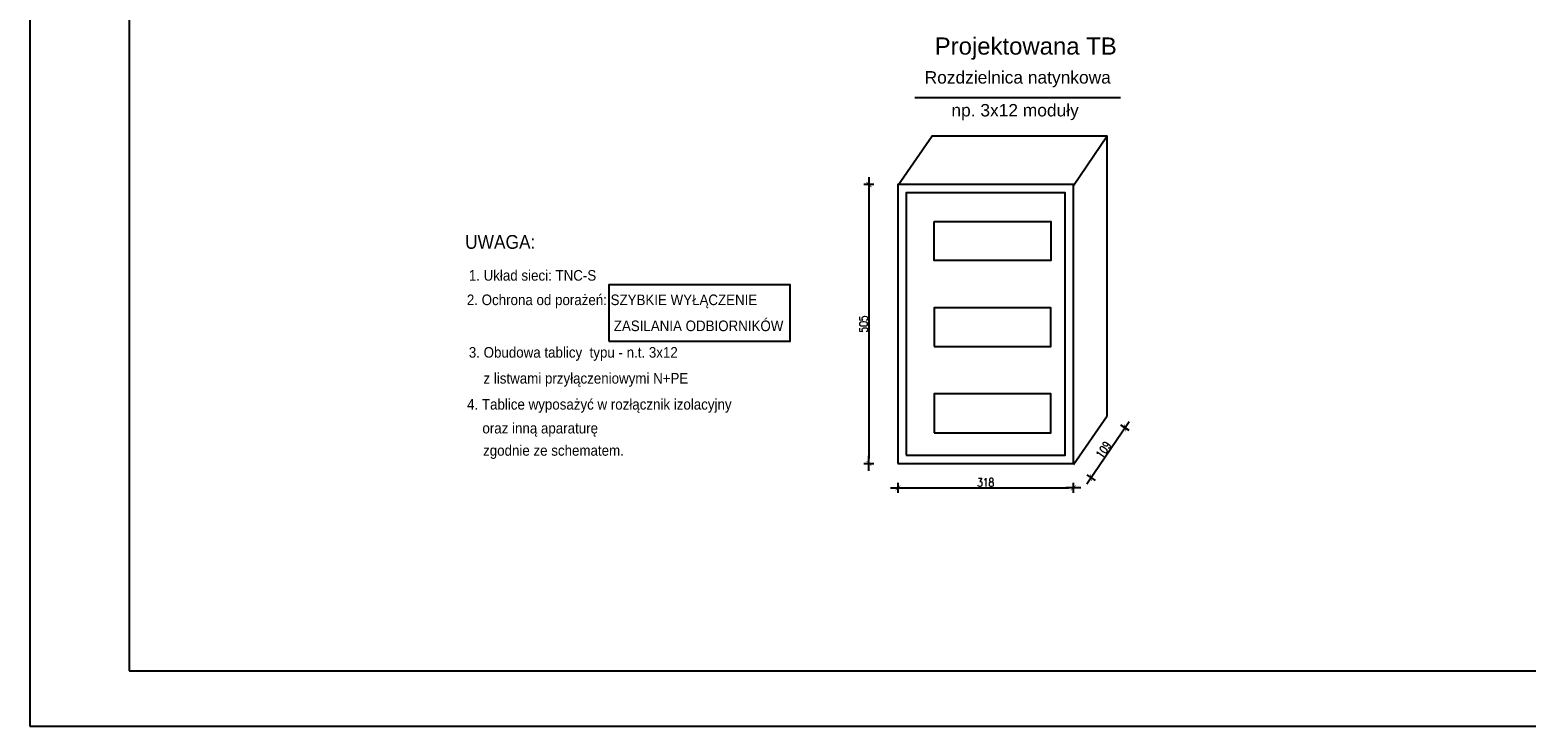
# Model space of a CAD drawing. Header units: centimetres. Extents: x -27808 to -11975, y -259097 to -250371.
# Tile 3 of 5: x -21208 to -18499, y -254825 to -253564. Entities that reach past the tile are written whole.
import ezdxf

# ---------------------------------------------------------------- set-up
doc = ezdxf.new("R2010")
doc.units = ezdxf.units.CM
doc.layers.get('DefPoints').update_dxf_attribs({"color": 250})
for name, color, linetype in [('ELEK CIENKIE', 80, 'Continuous'), ('ELEK OPIS', 140, 'Continuous'), ('ELEK OPISY', 140, 'Continuous')]:
    doc.layers.add(name, color=color, linetype=linetype)
doc.styles.add('1_100', font='romans.shx', dxfattribs={"width": 0.8})
doc.styles.add('arial', font='arial.ttf')
doc.dimstyles.new('1_100', dxfattribs={"dimscale": 1.5, "dimtxt": 10, "dimasz": 6, "dimexe": 0, "dimexo": 0, "dimgap": 1.5, "dimtad": 1, "dimdec": 1, "dimrnd": 1, "dimzin": 12, "dimdsep": 46, "dimtxsty": '1_100', "dimblk1": 'U1', "dimblk2": 'U1', "dimsah": 1, "dimcen": -6, "dimse1": 1, "dimse2": 1, "dimclrt": 2, "dimadec": 0, "dimazin": 0, "dimtfac": 0.072, "dimtdec": 1, "dimtix": 1, "dimtmove": 2, "dimatfit": 3, "dimldrblk": 'DOT', "dimfxl": 0, "dimtolj": 1, "dimtzin": 12, "dimarcsym": 0})

# ---------------------------------------------------------------- blocks, each defined once
blk = doc.blocks.new('U1')
for p, q in [((1.5, 0), (-1.5, 0)), ((0, -1), (0, 1))]:
    blk.add_line(p, q)
at = {"color": 2, "const_width": 0.1}
blk.add_lwpolyline([(-0.5, -0.5), (0.5, 0.5)], dxfattribs=at)
blk = doc.blocks.new('*D132')
at = {"layer": 'DefPoints', "color": 0, "transparency": 16777216}
for p in [(-19507.9, -253844.2), (-19688.6, -254349.2), (-19507.9, -254349.2)]:
    blk.add_point(p, dxfattribs=at)
at = {"layer": 'ELEK CIENKIE', "color": 0, "lineweight": -2, "transparency": 16777216}
blk.add_line((-19688.6, -253853.2), (-19688.6, -254340.2), dxfattribs=at)
at = {"layer": 'ELEK CIENKIE', "color": 0, "linetype": 'ByBlock', "lineweight": -2, "transparency": 16777216, "xscale": 9, "yscale": 9, "zscale": 9}
for p, rotation in [((-19688.6, -253844.2), 90), ((-19688.6, -254349.2), 270)]:
    blk.add_blockref('U1', p, dxfattribs=dict(at, rotation=rotation))
at = {"layer": 'ELEK CIENKIE', "color": 2, "transparency": 16777216, "insert": (-19698.3, -254096.7), "char_height": 15, "attachment_point": 5, "rotation": 90, "style": '1_100'}
blk.add_mtext('\\A1;505', dxfattribs=at)
blk = doc.blocks.new('_Dot')
at = {"color": 0, "linetype": 'ByBlock', "lineweight": -2}
blk.add_line((-0.5, 0), (-1, 0), dxfattribs=at)
at = {"color": 0, "linetype": 'ByBlock', "const_width": 0.5}
blk.add_lwpolyline([(-0.25, 0, 1), (0.25, 0, 1)], format="xyb", close=True, dxfattribs=at)
blk = doc.blocks.new('*D133')
at = {"layer": 'DefPoints', "color": 0, "transparency": 16777216}
for p in [(-19636.2, -254351.1), (-19318.3, -254351.1), (-19318.3, -254393.5)]:
    blk.add_point(p, dxfattribs=at)
at = {"layer": 'ELEK CIENKIE', "color": 0, "lineweight": -2, "transparency": 16777216}
blk.add_line((-19627.2, -254393.5), (-19327.3, -254393.5), dxfattribs=at)
at = {"layer": 'ELEK CIENKIE', "color": 0, "linetype": 'ByBlock', "lineweight": -2, "transparency": 16777216, "xscale": 9, "yscale": 9, "zscale": 9, "rotation": 180}
blk.add_blockref('U1', (-19636.2, -254393.5), dxfattribs=at)
at = {"layer": 'ELEK CIENKIE', "color": 0, "linetype": 'ByBlock', "lineweight": -2, "transparency": 16777216, "xscale": 9, "yscale": 9, "zscale": 9}
blk.add_blockref('U1', (-19318.3, -254393.5), dxfattribs=at)
at = {"layer": 'ELEK CIENKIE', "color": 2, "transparency": 16777216, "insert": (-19477.2, -254383.7), "char_height": 15, "attachment_point": 5, "style": '1_100'}
blk.add_mtext('\\A1;318', dxfattribs=at)
blk = doc.blocks.new('*D134')
at = {"layer": 'DefPoints', "color": 0, "transparency": 16777216}
for p in [(-19256.9, -254262.9), (-19224.8, -254284.8), (-19318.3, -254352.9)]:
    blk.add_point(p, dxfattribs=at)
at = {"layer": 'ELEK CIENKIE', "color": 0, "lineweight": -2, "transparency": 16777216}
blk.add_line((-19281.2, -254367.4), (-19229.9, -254292.2), dxfattribs=at)
at = {"layer": 'ELEK CIENKIE', "color": 0, "linetype": 'ByBlock', "lineweight": -2, "transparency": 16777216, "xscale": 9, "yscale": 9, "zscale": 9}
for p, rotation in [((-19224.8, -254284.8), 55.6716700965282), ((-19286.3, -254374.8), 235.6716700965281)]:
    blk.add_blockref('U1', p, dxfattribs=dict(at, rotation=rotation))
at = {"layer": 'ELEK CIENKIE', "color": 2, "transparency": 16777216, "insert": (-19263.6, -254324.3), "char_height": 15, "attachment_point": 5, "rotation": 55.6717, "style": '1_100'}
blk.add_mtext('\\A1;109', dxfattribs=at)

msp = doc.modelspace()

# ---------------------------------------------------------------- linework, layer by layer
at = {"color": 7}
msp.add_lwpolyline([(-21207.83, -254824.92), (-17007.83, -254824.92), (-17007.83, -251854.92), (-21207.83, -251854.92)], close=True, dxfattribs=at)
at = {"layer": 'ELEK OPIS'}
msp.add_line((-19605.21, -253686.57, 16.07), (-19232.88, -253686.57, 16.07), dxfattribs=at)
at = {"layer": 'ELEK OPIS', "color": 3, "linetype": 'Continuous'}
for p, q in [((-19636.15, -253846.06), (-19574.02, -253756.05)), ((-19574.6, -253756.05), (-19256.86, -253756.05)), ((-19318.33, -253846.06), (-19256.86, -253756.05)), ((-19256.86, -254262.91), (-19256.86, -253756.05)), ((-19318.33, -254351.06), (-19256.86, -254262.91))]:
    msp.add_line(p, q, dxfattribs=at)
at = {"layer": 'ELEK OPIS', "color": 7}
msp.add_lwpolyline([(-21027.83, -254724.92), (-17107.83, -254724.92), (-17107.83, -251954.92), (-21027.83, -251954.92)], close=True, dxfattribs=at)
at = {"layer": 'ELEK OPIS', "color": 3, "linetype": 'Continuous'}
for points in [[(-19636.15, -254349.2), (-19318.33, -254349.2), (-19318.33, -253844.2), (-19636.15, -253844.2)], [(-19621.15, -254334.2), (-19333.33, -254334.2), (-19333.33, -253859.2), (-19621.15, -253859.2)], [(-19570.27, -253910.91), (-19359.16, -253910.91), (-19359.16, -253981.49), (-19570.27, -253981.49)], [(-19570.27, -254137.76), (-19359.16, -254137.76), (-19359.16, -254067.18), (-19570.27, -254067.18)], [(-19570.27, -254294.03), (-19359.16, -254294.03), (-19359.16, -254223.45), (-19570.27, -254223.45)]]:
    msp.add_lwpolyline(points, close=True, dxfattribs=at)
at = {"layer": 'ELEK OPISY'}
msp.add_lwpolyline([(-20159.42, -254127.53), (-19831.3, -254127.53), (-19831.3, -254025.52), (-20159.42, -254025.52)], close=True, dxfattribs=at)

# ---------------------------------------------------------------- texts
at = {"layer": 'ELEK OPIS', "style": 'arial'}
msp.add_text('Projektowana TB', height=31, dxfattribs=at).set_placement((-19569.45, -253608.85, 16.07))
at = {"layer": 'ELEK OPIS', "linetype": 'Continuous', "style": 'arial'}
for s, p in [('Rozdzielnica natynkowa', (-19587.69, -253661.31, 16.07)), ('   np. 3x12 moduły', (-19565.38, -253720.81, 16.07))]:
    msp.add_text(s, height=22.5, dxfattribs=at).set_placement(p)
at = {"layer": 'ELEK OPISY', "color": 2, "style": 'arial', "width": 0.9}
for s, height, p in [('UWAGA:', 24.96, (-20419.8, -253960.59)), ('1. Układ sieci: TNC-S', 19.2, (-20413.07, -254018.28)), ('                    2. Ochrona od porażeń: SZYBKIE WYŁĄCZENIE ', 19.2, (-20550.75, -254062.55)), ('ZASILANIA ODBIORNIKÓW ', 19.2, (-20150.59, -254109.66)), ('3. Obudowa tablicy  typu - n.t. 3x12', 19.2, (-20413.07, -254157.69)), ('z listwami przyłączeniowymi N+PE', 19.2, (-20386.51, -254204.67)), ('4. Tablice wyposażyć w rozłącznik izolacyjny ', 19.2, (-20416.17, -254251.8)), ('oraz inną aparaturę ', 19.2, (-20388.47, -254294.96)), ('zgodnie ze schematem.', 19.2, (-20387.23, -254335.31))]:
    msp.add_text(s, height=height, dxfattribs=at).set_placement(p)

# ---------------------------------------------------------------- dimensions: what is measured, and where the dimension line sits
at = {"layer": 'ELEK CIENKIE'}
dim = msp.add_aligned_dim(p1=(-19507.94, -253844.2), p2=(-19507.94, -254349.2), distance=-180.66, dimstyle='1_100', override={"dimtxsty": '1_100', "dimldrblk": 'Dot'}, dxfattribs=at)
dim.commit()
dim.dimension.update_dxf_attribs({"geometry": '*D132', "text_midpoint": (-19698.34, -254096.7)})
for p1, p2, distance, picture, middle in [((-19318.33, -254352.92), (-19256.86, -254262.91), -38.83, '*D134', (-19263.59, -254324.31)), ((-19636.15, -254351.06), (-19318.33, -254351.06), -42.43, '*D133', (-19477.24, -254383.74))]:
    dim = msp.add_aligned_dim(p1=p1, p2=p2, distance=distance, dimstyle='1_100', dxfattribs=at)
    dim.commit()
    dim.dimension.update_dxf_attribs({"geometry": picture, "text_midpoint": middle})

doc.saveas('drawing.dxf')
